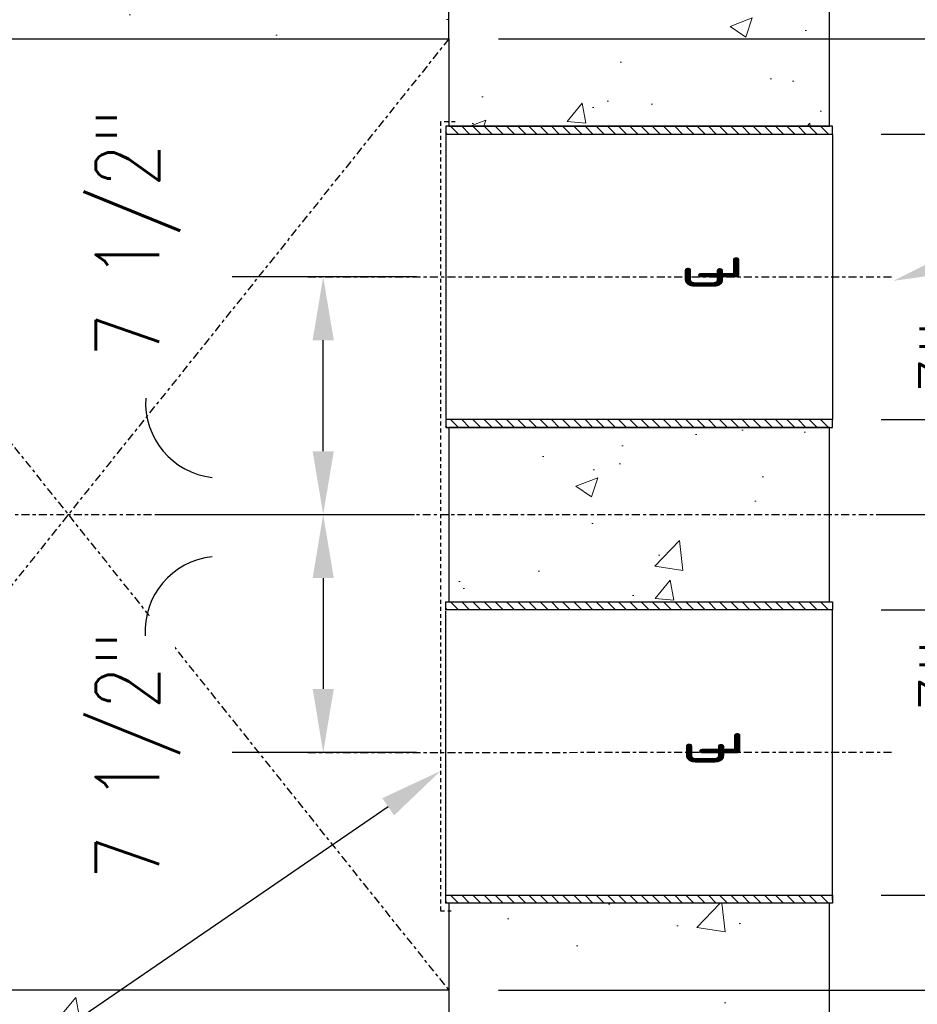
# Model space of a CAD drawing. Header units: inches. Extents: x 2 to 995, y -38 to 322.
# Tile 28 of 38: x 392 to 421, y 47 to 78. Entities that reach past the tile are written whole.
import ezdxf
from ezdxf import colors
from ezdxf.entities.mleader import LeaderData, LeaderLine
from ezdxf.math import Vec2, Vec3

# ---------------------------------------------------------------- set-up
doc = ezdxf.new("R2010")
doc.units = ezdxf.units.IN
doc.header["$MEASUREMENT"] = 0
doc.linetypes.add('Center 1_4_', pattern=[0.53125, 0.25, -0.09375, 0.09375, -0.09375])
doc.linetypes.add('HIDDEN2', pattern=[0.1875, 0.125, -0.0625])
for name, color, linetype in [('A-DETL', 3, 'Continuous'), ('A-DETL-CNTR', 2, 'Center 1_4_'), ('A-DETL-MEDM', 3, 'Continuous'), ('M-DETL-HVY', 4, 'Continuous'), ('M-DETL-PATT', 1, 'Continuous'), ('S-ANNO-DIMS', 1, 'Continuous')]:
    doc.layers.add(name, color=color, linetype=linetype)
doc.layers.add('A-WALL-PATT', color=9, linetype='Continuous', lineweight=18, true_color=0x808080)
doc.layers.add('G-ANNO-TEXT', color=2, linetype='Continuous', lineweight=25)
doc.styles.add('Annotative', font='romans.shx', dxfattribs={"width": 0.8, "height": 0.125})
doc.dimstyles.new('Annotative', dxfattribs={"dimscale": 0, "dimtxt": 0.125, "dimasz": 0.125, "dimexe": 0.179688, "dimexo": 0.0625, "dimgap": 0.09, "dimtad": 1, "dimdec": 3, "dimzin": 3, "dimdsep": 46, "dimlunit": 4, "dimtxsty": 'Annotative', "dimcen": 0.09, "dimclrt": 2, "dimazin": 2, "dimtfac": 1, "dimtdec": 3, "dimtmove": 1, "dimatfit": 3, "dimfxl": 1, "dimtfill": 1, "dimfrac": 2, "dimtolj": 1, "dimtzin": 0, "dimarcsym": 0})

# ---------------------------------------------------------------- blocks, each defined once
blk = doc.blocks.new('*D74')
at = {"layer": 'Defpoints', "color": 0, "transparency": 16777216}
for p in [(418.452, 50.781), (406.387, 47.781), (424.739, 47.781)]:
    blk.add_point(p, dxfattribs=at)
at = {"layer": 'S-ANNO-DIMS', "color": 1, "lineweight": -2, "transparency": 16777216}
for p, q in [((424.739, 52.781), (424.739, 54.781)), ((424.739, 50.781), (424.739, 47.781)), ((424.739, 45.781), (424.739, 43.781))]:
    blk.add_line(p, q, dxfattribs=at)
at = {"layer": 'S-ANNO-DIMS', "color": 0, "lineweight": -2, "transparency": 16777216}
for p, q in [((419.452, 50.781), (427.614, 50.781)), ((407.387, 47.781), (427.614, 47.781))]:
    blk.add_line(p, q, dxfattribs=at)
at = {"layer": 'S-ANNO-DIMS', "color": 1, "transparency": 16777216}
for points in [[(424.406, 52.781), (425.072, 52.781), (424.739, 50.781)], [(424.406, 45.781), (425.072, 45.781), (424.739, 47.781)]]:
    blk.add_solid(points, dxfattribs=at)
at = {"layer": 'S-ANNO-DIMS', "color": 2, "transparency": 16777216, "insert": (421.775, 45.781), "char_height": 2, "attachment_point": 5, "rotation": 90, "style": 'Annotative', "bg_fill": 3, "box_fill_scale": 1.25, "bg_fill_color": 256, "bg_fill_true_color": 13158600, "bg_fill_transparency": 0}
blk.add_mtext('\\A1;3"', dxfattribs=at)
blk = doc.blocks.new('*D75')
at = {"layer": 'Defpoints', "color": 0, "transparency": 16777216}
for p in [(418.48, 62.781), (418.451, 59.781), (424.767, 59.781)]:
    blk.add_point(p, dxfattribs=at)
at = {"layer": 'S-ANNO-DIMS', "color": 1, "lineweight": -2, "transparency": 16777216}
for p, q in [((424.767, 62.781), (424.767, 64.781)), ((424.767, 62.781), (424.767, 59.781)), ((424.767, 57.781), (424.767, 55.781))]:
    blk.add_line(p, q, dxfattribs=at)
at = {"layer": 'S-ANNO-DIMS', "color": 0, "lineweight": -2, "transparency": 16777216}
for p, q in [((419.48, 62.781), (427.642, 62.781)), ((419.451, 59.781), (427.642, 59.781))]:
    blk.add_line(p, q, dxfattribs=at)
at = {"layer": 'S-ANNO-DIMS', "color": 1, "transparency": 16777216}
blk.add_solid([(424.433, 57.781), (425.1, 57.781), (424.767, 59.781)], dxfattribs=at)
at = {"layer": 'S-ANNO-DIMS', "color": 2, "transparency": 16777216, "insert": (421.664, 57.635), "char_height": 2, "attachment_point": 5, "rotation": 90, "style": 'Annotative', "bg_fill": 3, "box_fill_scale": 1.25, "bg_fill_color": 256, "bg_fill_true_color": 13158600, "bg_fill_transparency": 0}
blk.add_mtext('\\A1;3"', dxfattribs=at)
blk = doc.blocks.new('_None')
blk = doc.blocks.new('*D76')
at = {"layer": 'Defpoints', "color": 0, "transparency": 16777216}
for p in [(406.387, 77.781), (424.739, 77.781), (418.452, 74.781)]:
    blk.add_point(p, dxfattribs=at)
at = {"layer": 'S-ANNO-DIMS', "color": 1, "lineweight": -2, "transparency": 16777216}
for p, q in [((424.739, 79.781), (424.739, 81.781)), ((424.739, 74.781), (424.739, 77.781)), ((424.739, 72.781), (424.739, 70.781))]:
    blk.add_line(p, q, dxfattribs=at)
at = {"layer": 'S-ANNO-DIMS', "color": 0, "lineweight": -2, "transparency": 16777216}
for p, q in [((407.387, 77.781), (427.614, 77.781)), ((419.452, 74.781), (427.614, 74.781))]:
    blk.add_line(p, q, dxfattribs=at)
at = {"layer": 'S-ANNO-DIMS', "color": 1, "transparency": 16777216}
for points in [[(424.406, 79.781), (425.072, 79.781), (424.739, 77.781)], [(424.406, 72.781), (425.072, 72.781), (424.739, 74.781)]]:
    blk.add_solid(points, dxfattribs=at)
at = {"layer": 'S-ANNO-DIMS', "color": 2, "transparency": 16777216, "insert": (421.775, 79.675), "char_height": 2, "attachment_point": 5, "rotation": 90, "style": 'Annotative', "bg_fill": 3, "box_fill_scale": 1.25, "bg_fill_color": 256, "bg_fill_true_color": 13158600, "bg_fill_transparency": 0}
blk.add_mtext('\\A1;3"', dxfattribs=at)
blk = doc.blocks.new('*D77')
at = {"layer": 'Defpoints', "color": 0, "transparency": 16777216}
for p in [(418.451, 65.781), (424.767, 65.781), (418.48, 62.781)]:
    blk.add_point(p, dxfattribs=at)
at = {"layer": 'S-ANNO-DIMS', "color": 1, "lineweight": -2, "transparency": 16777216}
for p, q in [((424.767, 67.781), (424.767, 69.781)), ((424.767, 62.781), (424.767, 65.781)), ((424.767, 62.781), (424.767, 60.781))]:
    blk.add_line(p, q, dxfattribs=at)
at = {"layer": 'S-ANNO-DIMS', "color": 0, "lineweight": -2, "transparency": 16777216}
for p, q in [((419.451, 65.781), (427.642, 65.781)), ((419.48, 62.781), (427.642, 62.781))]:
    blk.add_line(p, q, dxfattribs=at)
at = {"layer": 'S-ANNO-DIMS', "color": 1, "transparency": 16777216}
blk.add_solid([(424.433, 67.781), (425.1, 67.781), (424.767, 65.781)], dxfattribs=at)
at = {"layer": 'S-ANNO-DIMS', "color": 2, "transparency": 16777216, "insert": (421.664, 67.675), "char_height": 2, "attachment_point": 5, "rotation": 90, "style": 'Annotative', "bg_fill": 3, "box_fill_scale": 1.25, "bg_fill_color": 256, "bg_fill_true_color": 13158600, "bg_fill_transparency": 0}
blk.add_mtext('\\A1;3"', dxfattribs=at)
blk = doc.blocks.new('*D78')
at = {"layer": 'Defpoints', "color": 0, "transparency": 16777216}
for p in [(401.862, 70.281), (405.805, 70.281), (395.593, 62.781)]:
    blk.add_point(p, dxfattribs=at)
at = {"layer": 'S-ANNO-DIMS', "color": 0, "lineweight": -2, "transparency": 16777216}
for p, q in [((404.805, 70.281), (398.987, 70.281)), ((396.593, 62.781), (404.737, 62.781))]:
    blk.add_line(p, q, dxfattribs=at)
at = {"layer": 'S-ANNO-DIMS', "color": 1, "lineweight": -2, "transparency": 16777216}
blk.add_line((401.862, 64.781), (401.862, 68.281), dxfattribs=at)
at = {"layer": 'S-ANNO-DIMS', "color": 1, "transparency": 16777216}
for points in [[(401.529, 68.281), (402.196, 68.281), (401.862, 70.281)], [(401.529, 64.781), (402.196, 64.781), (401.862, 62.781)]]:
    blk.add_solid(points, dxfattribs=at)
at = {"layer": 'S-ANNO-DIMS', "color": 2, "transparency": 16777216, "insert": (396.023, 71.663), "char_height": 2, "attachment_point": 5, "rotation": 90, "style": 'Annotative', "bg_fill": 3, "box_fill_scale": 1.25, "bg_fill_color": 256, "bg_fill_true_color": 13158600, "bg_fill_transparency": 0}
blk.add_mtext('\\A1;7 1/2"', dxfattribs=at)
blk = doc.blocks.new('*D79')
at = {"layer": 'Defpoints', "color": 0, "transparency": 16777216}
for p in [(395.593, 62.781), (401.862, 55.283), (405.805, 55.283)]:
    blk.add_point(p, dxfattribs=at)
at = {"layer": 'S-ANNO-DIMS', "color": 0, "lineweight": -2, "transparency": 16777216}
for p, q in [((396.593, 62.781), (404.737, 62.781)), ((404.805, 55.283), (398.987, 55.283))]:
    blk.add_line(p, q, dxfattribs=at)
at = {"layer": 'S-ANNO-DIMS', "color": 1, "lineweight": -2, "transparency": 16777216}
blk.add_line((401.862, 60.781), (401.862, 57.283), dxfattribs=at)
at = {"layer": 'S-ANNO-DIMS', "color": 1, "transparency": 16777216}
for points in [[(401.529, 60.781), (402.196, 60.781), (401.862, 62.781)], [(401.529, 57.283), (402.196, 57.283), (401.862, 55.283)]]:
    blk.add_solid(points, dxfattribs=at)
at = {"layer": 'S-ANNO-DIMS', "color": 2, "transparency": 16777216, "insert": (396.023, 55.19), "char_height": 2, "attachment_point": 5, "rotation": 90, "style": 'Annotative', "bg_fill": 3, "box_fill_scale": 1.25, "bg_fill_color": 256, "bg_fill_true_color": 13158600, "bg_fill_transparency": 0}
blk.add_mtext('\\A1;7 1/2"', dxfattribs=at)

msp = doc.modelspace()

# ---------------------------------------------------------------- hatches: boundary and pattern name
at = {"layer": 'A-WALL-PATT'}
h = msp.add_hatch(dxfattribs=at)
h.set_pattern_fill('AR-CONC', color=8, style=0)
h.paths.add_polyline_path([(417.8227, 30.0894), (417.8227, 50.5313), (405.8227, 50.5313), (405.8227, 47.7813), (381.8227, 47.7813), (381.8227, 77.7813), (405.8227, 77.7813), (405.8227, 75.0313), (417.8227, 75.0313), (417.8227, 95.4731), (412.7952, 95.4731), (411.9202, 96.8481), (411.9202, 93.9106), (410.8889, 95.4731), (405.8227, 95.4731), (405.8227, 83.7813), (375.8227, 83.7813), (375.8227, 41.7813), (405.8227, 41.7813), (405.8227, 30.0894), (411.2435, 30.0894), (412.2747, 31.6519), (412.2747, 28.7144), (413.1497, 30.0894)])
h.paths.add_polyline_path([(417.8227, 60.0313), (417.8227, 65.5313), (405.8227, 65.5313), (405.8227, 60.0313)], flags=0)
h = msp.add_hatch(dxfattribs=at)
h.set_pattern_fill('AR-CONC', color=8, style=0)
h.paths.add_polyline_path([(417.8227, 60.0313), (417.8227, 65.5313), (405.8227, 65.5313), (405.8227, 60.0313)])

# ---------------------------------------------------------------- linework, layer by layer
at = {"layer": 'A-DETL', "lineweight": -3}
for points in [[(417.919, 75.0313), (405.7271, 75.0313), (405.7271, 74.7813), (417.919, 74.7813)], [(417.919, 65.7813), (405.7271, 65.7813), (405.7271, 65.5313), (417.919, 65.5313)], [(417.919, 59.7813), (405.7271, 59.7813), (405.7271, 60.0313), (417.919, 60.0313)], [(417.919, 50.5313), (405.7271, 50.5313), (405.7271, 50.7813), (417.919, 50.7813)]]:
    msp.add_lwpolyline(points, close=True, dxfattribs=at)
at = {"layer": 'A-DETL-CNTR'}
for p, q in [((405.8227, 77.7813), (381.8227, 47.7813)), ((381.8227, 77.7813), (405.8227, 47.7813)), ((401.3792, 70.2813), (419.8391, 70.2813)), ((364.8489, 62.7813), (432.3645, 62.7813)), ((401.3792, 55.2813), (419.8391, 55.2878))]:
    msp.add_line(p, q, dxfattribs=at)
at = {"layer": 'A-DETL-MEDM'}
for p, q in [((405.8227, 77.7813), (405.8227, 83.7813)), ((405.8227, 47.7813), (405.8227, 41.7813))]:
    msp.add_line(p, q, dxfattribs=at)
at = {"layer": 'M-DETL-HVY'}
for points in [[(417.8227, 30.0894), (417.8227, 50.5313), (405.8227, 50.5313), (405.8227, 47.7813), (381.8227, 47.7813), (381.8227, 77.7813), (405.8227, 77.7813), (405.8227, 75.0313), (417.8227, 75.0313), (417.8227, 95.4731), (412.7952, 95.4731), (411.9202, 96.8481), (411.9202, 93.9106), (410.8889, 95.4731), (405.8227, 95.4731), (405.8227, 83.7813), (375.8227, 83.7813), (375.8227, 41.7813), (405.8227, 41.7813), (405.8227, 30.0894), (411.2435, 30.0894), (412.2747, 31.6519), (412.2747, 28.7144), (413.1497, 30.0894)], [(417.8227, 60.0313), (417.8227, 65.5313), (405.8227, 65.5313), (405.8227, 60.0313)]]:
    msp.add_lwpolyline(points, close=True, dxfattribs=at)
at = {"layer": 'M-DETL-PATT', "color": 8, "lineweight": -3}
for p, q in [((405.7271, 74.7813), (405.7271, 65.8117)), ((417.919, 74.7813), (417.919, 65.7813)), ((405.7271, 50.6288), (405.7271, 59.7508)), ((417.919, 50.6288), (417.919, 59.7813))]:
    msp.add_line(p, q, dxfattribs=at)
at = {"layer": 'M-DETL-PATT', "linetype": 'HIDDEN2'}
msp.add_lwpolyline([(406.0277, 75.1708), (405.5627, 75.1708), (405.5627, 50.2867), (405.8922, 50.2867)], dxfattribs=at)

# ---------------------------------------------------------------- texts
at = {"layer": 'G-ANNO-TEXT', "insert": (412.8155, 54.8379), "char_height": 2, "width": 17.8125, "attachment_point": 1, "rotation": 90, "style": 'Annotative'}
msp.add_mtext('℄', dxfattribs=at)

# ---------------------------------------------------------------- leaders
at = {"layer": 'G-ANNO-TEXT'}
ml = msp.add_multileader_mtext('Standard', dxfattribs=at)
ml.set_content('℄ 9"%%C ID PVC\\PDUCT - (4 REQ\'D)', color=256, style='Annotative')
ml.set_leader_properties(color=1, linetype='ByLayer', lineweight=-1)
ml.build(insert=Vec2(0, 0))
ml.multileader.update_dxf_attribs({"text_right_attachment_type": 3, "dogleg_length": 0.125, "arrow_head_size": 2, "scale": 16})
ctx = ml.context
ctx.base_point, ctx.scale, ctx.char_height, ctx.arrow_head_size, ctx.landing_gap_size, ctx.plane_origin = Vec3(429.6045, 72.5655), 16, 2, 2, 1.44, Vec3(419.5462, 15.845)
ctx.right_attachment = 3
notes = []
notes.append((ctx, [(0, (1, 1, 0), (427.6045, 72.5655), (1, 0), 2, [(0, [(419.8391, 70.1527)], 0, [])])]))
ctx.mtext.insert, ctx.mtext.width, ctx.mtext.defined_height, ctx.mtext.flow_direction = Vec3(431.0445, 73.8988), 30.033021, 10.676, 5
ml = msp.add_multileader_mtext('Standard', dxfattribs=at)
ml.set_content('\\A1;#4@6 E.W. \\P(ALL FOUR SIDES)', color=256, style='Annotative')
ml.set_leader_properties(color=1, linetype='ByLayer', lineweight=-1)
ml.build(insert=Vec2(0, 0))
ml.multileader.update_dxf_attribs({"text_right_attachment_type": 3, "dogleg_length": 0.125, "arrow_head_size": 2, "scale": 16})
ctx = ml.context
ctx.base_point, ctx.scale, ctx.char_height, ctx.arrow_head_size, ctx.landing_gap_size, ctx.plane_origin = Vec3(8.2839, 62.926), 16, 2, 2, 1.44, Vec3(9.0323, 37.0245)
ctx.right_attachment = 3
notes.append((ctx, [(1, (1, 1, 0), (34.8782, 58.8308), (-1, 0), 2, [(0, [(66.9967, 62.3672)], 0, [])])]))
ctx.mtext.insert, ctx.mtext.width, ctx.mtext.defined_height, ctx.mtext.flow_direction = Vec3(9.7239, 64.2593), 42.171875, 10.5875, 5
ml = msp.add_multileader_mtext('Standard', dxfattribs=at)
ml.set_content('\\A1;#5 REINFORCING BARS (SECURITY BARS)', color=256, style='Annotative')
ml.set_leader_properties(color=1, linetype='ByLayer', lineweight=-1)
ml.build(insert=Vec2(0, 0))
ml.multileader.update_dxf_attribs({"text_right_attachment_type": 3, "dogleg_length": 0.125, "arrow_head_size": 2, "scale": 16})
ctx = ml.context
ctx.base_point, ctx.scale, ctx.char_height, ctx.arrow_head_size, ctx.landing_gap_size, ctx.plane_origin = Vec3(287.5204, 38.4377), 16, 2, 2, 1.44, Vec3(284.44, 13.4898)
ctx.right_attachment = 3
notes.append((ctx, [(0, (1, 1, 0), (285.5204, 38.4377), (1, 0), 2, [(1, [(263.7325, 48.3012), (267.5606, 51.8324)], 0, [])])]))
ctx.mtext.insert, ctx.mtext.width, ctx.mtext.defined_height, ctx.mtext.flow_direction = Vec3(288.9604, 39.7711), 29.289091, 11.8531, 5
for ctx, leaders in notes:
    for number, flags, end, landing, length, lines in leaders:
        leader = LeaderData()
        leader.index, (leader.has_last_leader_line, leader.has_dogleg_vector, leader.attachment_direction) = number, flags
        leader.last_leader_point, leader.dogleg_vector, leader.dogleg_length = Vec3(end), Vec3(landing), length
        for number, points, colour, breaks in lines:
            line = LeaderLine()
            line.index, line.vertices, line.color, line.breaks = number, Vec3.list(points), colors.encode_raw_color(colour), breaks
            leader.lines.append(line)
        ctx.leaders.append(leader)

# ---------------------------------------------------------------- next in the draw order: dimensions: what is measured, and where the dimension line sits
at = {"layer": 'S-ANNO-DIMS'}
for base, p1, p2, angle, override, picture, middle in [((424.739, 77.7813), (418.4518, 74.7813), (406.3874, 77.7813), 270, {"dimpost": '\\X', "dimclrd": 1, "dimtmove": 2}, '*D76', (424.4057, 79.6754)), ((401.8622, 70.2813), (395.5927, 62.7813), (405.8049, 70.2813), 270, {"dimpost": '\\X', "dimclrd": 1, "dimtmove": 2}, '*D78', (398.9872, 71.6633)), ((424.7668, 59.7813), (418.4797, 62.7813), (418.4507, 59.7813), 90, {"dimpost": '\\X', "dimblk1": 'None', "dimsah": 1, "dimclrd": 1, "dimtmove": 2}, '*D75', (424.2944, 57.6346)), ((424.739, 47.7813), (418.4518, 50.7813), (406.3874, 47.7813), 90, {"dimpost": '\\X', "dimclrd": 1, "dimtmove": 2}, '*D74', (424.4057, 45.7813))]:
    dim = msp.add_linear_dim(base=base, p1=p1, p2=p2, angle=angle, dimstyle='Annotative', override=override, dxfattribs=at)
    dim.commit()
    dim.dimension.update_dxf_attribs({"geometry": picture, "text_midpoint": middle, "dimtype": 160})

# ---------------------------------------------------------------- next in the draw order: hatches: boundary and pattern name
at = {"layer": 'M-DETL-PATT', "lineweight": -3}
h = msp.add_hatch(dxfattribs=at)
h.set_pattern_fill('FP_1', color=8, style=0, pattern_type=2)
h.set_pattern_definition([(135, (-1444.7737, -282.61456), (-0.176776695, -0.176776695), [])])
h.paths.add_polyline_path([(417.919, 74.7813), (417.919, 75.0313), (411.8262, 75.0313), (411.4495, 75.0313), (405.7271, 75.0313), (405.7271, 74.7813), (412.9572, 74.7813)])
h = msp.add_hatch(dxfattribs=at)
h.set_pattern_fill('FP_1', color=8, style=0, pattern_type=2)
h.set_pattern_definition([(135, (-1444.7737, -291.86456), (-0.176776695, -0.176776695), [])])
h.paths.add_polyline_path([(417.919, 65.5313), (417.919, 65.7813), (411.8262, 65.7813), (411.4495, 65.7813), (405.7271, 65.7813), (405.7271, 65.5313), (412.9572, 65.5313)])
h = msp.add_hatch(dxfattribs=at)
h.set_pattern_fill('FP_1', color=8, style=0, pattern_type=2)
h.set_pattern_definition([(135, (-1444.7737, -306.86456), (-0.176776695, -0.176776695), [])])
h.paths.add_polyline_path([(417.919, 50.5313), (417.919, 50.7813), (411.8262, 50.7813), (411.4495, 50.7813), (405.7271, 50.7813), (405.7271, 50.5313), (412.9572, 50.5313)])

# ---------------------------------------------------------------- next in the draw order: linework, layer by layer
at = {"layer": 'S-ANNO-DIMS'}
msp.add_arc((398.6289, 66.3069), 2.3684, 176.43941, 263.53459, dxfattribs=at)

# ---------------------------------------------------------------- next in the draw order: texts
at = {"layer": 'G-ANNO-TEXT', "insert": (412.7805, 69.8438), "char_height": 2, "width": 17.8125, "attachment_point": 1, "rotation": 90, "style": 'Annotative'}
msp.add_mtext('℄', dxfattribs=at)

# ---------------------------------------------------------------- next in the draw order: dimensions: what is measured, and where the dimension line sits
at = {"layer": 'S-ANNO-DIMS'}
for base, p1, p2, angle, override, picture, middle in [((424.7668, 65.7813), (418.4796, 62.7813), (418.4507, 65.7813), 270, {"dimpost": '\\X', "dimblk1": 'None', "dimsah": 1, "dimclrd": 1, "dimtmove": 2}, '*D77', (424.2944, 67.6754)), ((401.86218, 55.28284), (395.59274, 62.78129), (405.80487, 55.28284), 90, {"dimpost": '\\X', "dimclrd": 1, "dimtmove": 2}, '*D79', (398.98718, 55.19037))]:
    dim = msp.add_linear_dim(base=base, p1=p1, p2=p2, angle=angle, dimstyle='Annotative', override=override, dxfattribs=at)
    dim.commit()
    dim.dimension.update_dxf_attribs({"geometry": picture, "text_midpoint": middle, "dimtype": 160})

# ---------------------------------------------------------------- next in the draw order: leaders
at = {"layer": 'G-ANNO-TEXT'}
ml = msp.add_multileader_mtext('Standard', dxfattribs=at)
ml.set_content('9"%%C ID PVC\\PDUCT \\P(4 REQ\'D)', color=256, style='Annotative')
ml.set_leader_properties(color=1, linetype='ByLayer', lineweight=-1)
ml.build(insert=Vec2(0, 0))
ml.multileader.update_dxf_attribs({"text_right_attachment_type": 3, "dogleg_length": 0.125, "arrow_head_size": 2, "scale": 16})
ctx = ml.context
ctx.base_point, ctx.scale, ctx.char_height, ctx.arrow_head_size, ctx.landing_gap_size, ctx.plane_origin = Vec3(72.0049, 70.9628), 16, 2, 2, 1.44, Vec3(138.3271, 2.6754)
ctx.right_attachment = 3
notes = []
notes.append((ctx, [(1, (1, 1, 0), (90.4468, 63.5343), (-1, 0), 2, [(1, [(96.5708, 73.1445), (97.1136, 63.5634)], 0, [])])]))
ctx.mtext.insert, ctx.mtext.width, ctx.mtext.defined_height, ctx.mtext.flow_direction = Vec3(73.4449, 72.2962), 20.132574, 10.676, 5
for ctx, leaders in notes:
    for number, flags, end, landing, length, lines in leaders:
        leader = LeaderData()
        leader.index, (leader.has_last_leader_line, leader.has_dogleg_vector, leader.attachment_direction) = number, flags
        leader.last_leader_point, leader.dogleg_vector, leader.dogleg_length = Vec3(end), Vec3(landing), length
        for number, points, colour, breaks in lines:
            line = LeaderLine()
            line.index, line.vertices, line.color, line.breaks = number, Vec3.list(points), colors.encode_raw_color(colour), breaks
            leader.lines.append(line)
        ctx.leaders.append(leader)

# ---------------------------------------------------------------- next in the draw order: hatches: boundary and pattern name
at = {"layer": 'M-DETL-PATT', "lineweight": -3}
h = msp.add_hatch(dxfattribs=at)
h.set_pattern_fill('FP_1', color=8, style=0, pattern_type=2)
h.set_pattern_definition([(135, (-1444.7737, -297.61456), (-0.176776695, -0.176776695), [])])
h.paths.add_polyline_path([(417.919, 59.7813), (417.919, 60.0313), (411.8262, 60.0313), (411.4495, 60.0313), (405.7271, 60.0313), (405.7271, 59.7813), (412.9572, 59.7813)])

# ---------------------------------------------------------------- next in the draw order: linework, layer by layer
at = {"layer": 'S-ANNO-DIMS'}
msp.add_arc((398.612, 59.0977), 2.3684, 96.19651, 183.2917, dxfattribs=at)

# ---------------------------------------------------------------- next in the draw order: leaders
at = {"layer": 'G-ANNO-TEXT'}
ml = msp.add_multileader_mtext('Standard', dxfattribs=at)
ml.set_content('\\A1;14" SS\\PHARDWARE MESH', color=256, style='Annotative')
ml.set_leader_properties(color=1, linetype='ByLayer', lineweight=-1)
ml.build(insert=Vec2(0, 0))
ml.multileader.update_dxf_attribs({"text_right_attachment_type": 3, "dogleg_length": 0.125, "arrow_head_size": 2, "scale": 16})
ctx = ml.context
ctx.base_point, ctx.scale, ctx.char_height, ctx.arrow_head_size, ctx.landing_gap_size, ctx.plane_origin = Vec3(352.5282, 37.006), 16, 2, 2, 1.44, Vec3(408.1431, 56.0182)
ctx.right_attachment = 3
notes = []
notes.append((ctx, [(1, (1, 1, 0), (369.4463, 29.9584), (-1, 0), 2, [(0, [(405.5627, 54.697)], 0, [])])]))
ctx.mtext.insert, ctx.mtext.width, ctx.mtext.defined_height, ctx.mtext.flow_direction = Vec3(353.9682, 38.006), 19.013381, 11.8375, 5
for ctx, leaders in notes:
    for number, flags, end, landing, length, lines in leaders:
        leader = LeaderData()
        leader.index, (leader.has_last_leader_line, leader.has_dogleg_vector, leader.attachment_direction) = number, flags
        leader.last_leader_point, leader.dogleg_vector, leader.dogleg_length = Vec3(end), Vec3(landing), length
        for number, points, colour, breaks in lines:
            line = LeaderLine()
            line.index, line.vertices, line.color, line.breaks = number, Vec3.list(points), colors.encode_raw_color(colour), breaks
            leader.lines.append(line)
        ctx.leaders.append(leader)

doc.saveas('drawing.dxf')
